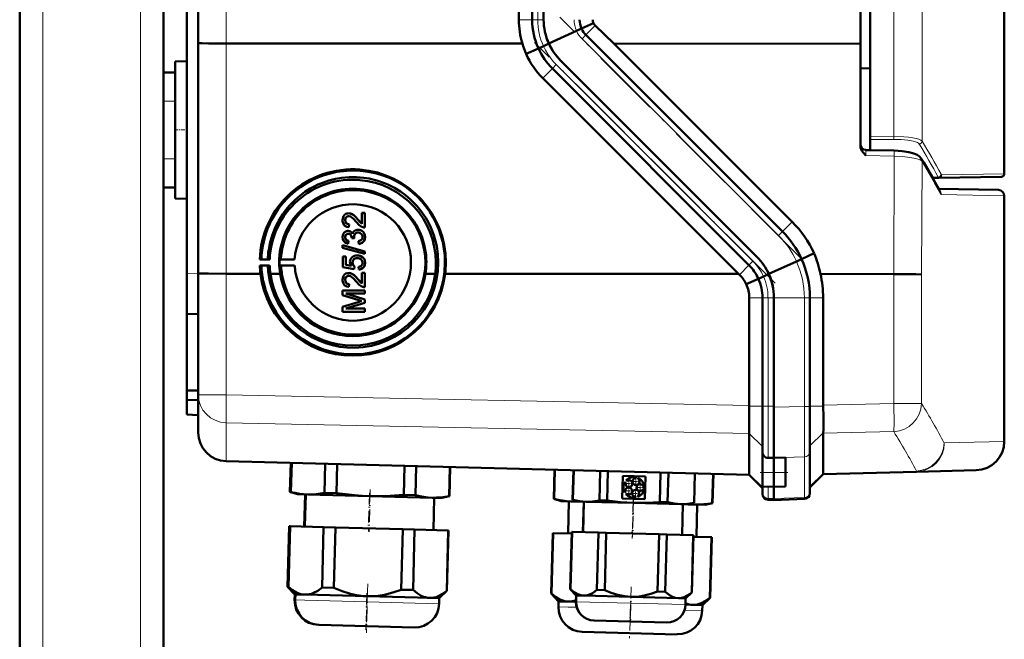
# Model space of a CAD drawing. Extents: x -1358 to 1757, y -1497 to 607.
# Tile 73 of 97: x 437 to 608, y 250 to 357. Entities that reach past the tile are written whole.
import ezdxf

# ---------------------------------------------------------------- set-up
doc = ezdxf.new("R2010")
doc.units = 0
doc.linetypes.add('DASHDOT', pattern=[18.5, 12, -3, 0.5, -3])

msp = doc.modelspace()

# ---------------------------------------------------------------- linework, layer by layer
at = {"color": 7, "linetype": 'DASHDOT', "lineweight": 18}
for p, q in [((440.79, -381.93), (440.79, 578.07)), ((457.79, -381.93), (457.79, 578.07)), ((572.39, 315.89), (530.6, 357.68)), ((567.98, 311.47), (526.19, 353.26))]:
    msp.add_line(p, q, dxfattribs=at)
at = {"color": 7, "lineweight": 50}
for p, q in [((436.79, -120.63), (436.79, 498.07)), ((584.5, 469.28), (584.5, 336.87)), ((461.79, 348.07), (461.79, 458.07)), ((467.79, 353.15), (467.79, 452.99)), ((582.79, 353.05), (582.79, 453.09)), ((523.49, 357.21), (523.49, 448.93)), ((525.79, 448.93), (525.79, 357.21)), ((527.79, 448.93), (527.79, 357.21)), ((465.79, 313.14), (465.79, 402.14)), ((607.79, 401.58), (607.79, 330.45)), ((536.46, 356.61), (534.37, 355.66)), ((540, 353.07), (536.76, 356.19)), ((533.48, 355.26), (528.67, 353.07)), ((534.37, 355.66), (533.49, 355.26)), ((569.28, 320.42), (535.14, 354.56)), ((467.79, 313.17), (467.79, 353.15)), ((524.1, 353.07), (472.66, 353.09)), ((526.88, 352.24), (527.76, 352.64)), ((527.76, 352.64), (528.7, 353.07)), ((582.79, 353.05), (540, 353.07)), ((570.96, 322.11), (540, 353.07)), ((582.79, 353.05), (582.79, 335.34)), ((524.73, 351.27), (526.87, 352.24)), ((463.79, 349.97), (465.79, 350.02)), ((463.79, 349.97), (465.79, 350.02)), ((463.79, 326.17), (463.79, 349.97)), ((564.86, 316), (530.72, 350.14)), ((564.86, 316), (530.72, 350.14)), ((461.79, 348.07), (463.79, 348.07)), ((461.79, 343.07), (461.79, 348.07)), ((463.79, 343.07), (463.79, 348.07)), ((563.45, 314.58), (529.31, 348.73)), ((584.5, 348.75), (582.79, 348.77)), ((561.64, 313.07), (527.65, 347.07)), ((461.79, 343.07), (461.79, 333.07)), ((463.79, 343.07), (463.79, 333.07)), ((584.5, 336.39), (584.5, 336.87)), ((584.5, 334.58), (584.5, 336.39)), ((583.76, 334.59), (584.5, 334.58)), ((583.76, 334.59), (588.68, 334.48)), ((461.79, 328.07), (461.79, 333.07)), ((463.79, 328.07), (463.79, 333.07)), ((596.44, 329.76), (595.33, 329.74)), ((607.3, 329.95), (596.44, 329.76)), ((461.79, -120.63), (461.79, 328.07)), ((461.79, 328.07), (463.79, 328.07)), ((596.38, 327.83), (606.8, 327.65)), ((607.79, 283.99), (607.79, 326.65)), ((463.79, 326.17), (465.79, 326.12)), ((493.58, 323.55), (493.59, 323.55)), ((493.93, 323.61), (493.94, 323.61)), ((496.23, 323.66), (496.73, 323.66)), ((496.23, 323.65), (496.23, 323.66)), ((496.23, 321.77), (496.23, 323.65)), ((496.23, 323.65), (496.72, 323.65)), ((496.72, 323.65), (496.73, 323.66)), ((496.72, 323.65), (496.72, 321.14)), ((496.73, 323.66), (496.73, 321.14)), ((493.31, 322.41), (493.32, 322.41)), ((494.01, 321.68), (493.96, 321.19)), ((494, 321.68), (493.96, 321.19)), ((494, 321.68), (494.01, 321.68)), ((495.51, 322.54), (495.52, 322.54)), ((495.52, 322.54), (496.23, 321.78)), ((493.56, 320.5), (493.57, 320.5)), ((493.85, 320.54), (493.86, 320.55)), ((493.96, 321.19), (493.96, 321.19)), ((495.2, 320.69), (495.21, 320.69)), ((495.56, 320.74), (495.57, 320.74)), ((496.72, 321.14), (496.73, 321.14)), ((493.31, 319.46), (493.32, 319.47)), ((493.91, 318.82), (493.86, 318.32)), ((493.91, 318.82), (493.86, 318.32)), ((493.86, 318.32), (493.86, 318.32)), ((493.91, 318.82), (493.91, 318.82)), ((494.45, 319.26), (494.45, 319.33)), ((494.89, 319.21), (494.45, 319.26)), ((494.84, 319.53), (494.85, 319.53)), ((494.89, 319.21), (494.9, 319.21)), ((495.68, 318.27), (495.63, 318.77)), ((495.63, 318.77), (495.64, 318.77)), ((495.99, 318.33), (495.99, 318.34)), ((496.77, 319.47), (496.78, 319.47)), ((492.87, 318.04), (496.72, 316.95)), ((492.87, 317.63), (492.87, 318.04)), ((492.87, 318.04), (492.88, 318.04)), ((496.72, 316.54), (492.87, 317.63)), ((492.88, 318.04), (496.73, 316.95)), ((496.72, 316.95), (496.72, 316.54)), ((496.72, 316.95), (496.73, 316.95)), ((496.72, 316.54), (496.73, 316.55)), ((496.73, 316.95), (496.73, 316.55)), ((574.75, 316.65), (572.57, 315.66)), ((478.49, 315.57), (478.76, 315.63)), ((480.21, 315.57), (478.49, 315.57)), ((478.76, 315.63), (479.88, 315.6)), ((479.88, 315.6), (480.21, 315.57)), ((481.93, 315.56), (482.17, 315.62)), ((484.54, 315.56), (481.93, 315.56)), ((482.17, 315.62), (484.54, 315.56)), ((492.92, 316.1), (493.41, 316.1)), ((492.92, 314.27), (492.92, 316.1)), ((492.92, 316.1), (492.93, 316.1)), ((492.93, 316.1), (493.42, 316.1)), ((493.41, 316.1), (493.41, 314.68)), ((493.41, 316.1), (493.42, 316.1)), ((493.41, 314.68), (494.41, 314.48)), ((493.41, 314.68), (493.42, 314.68)), ((493.42, 316.1), (493.42, 314.68)), ((493.42, 314.68), (494.41, 314.48)), ((494.6, 315.03), (494.61, 315.03)), ((494.93, 316.23), (494.94, 316.23)), ((495.4, 316.3), (495.41, 316.3)), ((496.3, 316), (496.31, 316)), ((496.77, 315.02), (496.78, 315.03)), ((571.69, 315.26), (566.88, 313.07)), ((572.57, 315.66), (571.69, 315.26)), ((465.79, 306.14), (465.79, 313.14)), ((467.79, 292.11), (467.79, 313.17)), ((472.66, 313.1), (478.61, 313.1)), ((478.76, 314.53), (478.49, 314.55)), ((478.49, 314.55), (480.2, 314.55)), ((479.88, 314.54), (478.76, 314.53)), ((480.2, 314.55), (479.88, 314.54)), ((482.02, 313.1), (480.32, 313.1)), ((482.18, 314.54), (481.93, 314.56)), ((481.93, 314.56), (484.54, 314.56)), ((484.54, 314.56), (482.18, 314.54)), ((494.89, 313.88), (492.92, 314.27)), ((493.58, 313.18), (493.59, 313.18)), ((493.93, 313.23), (493.94, 313.24)), ((494.94, 314.37), (494.89, 313.88)), ((494.89, 313.88), (494.9, 313.88)), ((494.95, 314.37), (494.9, 313.88)), ((494.94, 314.37), (494.95, 314.37)), ((495.68, 313.83), (495.63, 314.32)), ((495.63, 314.32), (495.64, 314.32)), ((496, 313.89), (496.01, 313.9)), ((496.23, 313.29), (496.73, 313.29)), ((496.23, 313.28), (496.23, 313.29)), ((496.23, 311.4), (496.23, 313.28)), ((496.23, 313.28), (496.72, 313.28)), ((496.72, 313.28), (496.73, 313.29)), ((496.72, 313.28), (496.72, 310.76)), ((496.73, 313.29), (496.73, 310.77)), ((508.95, 313.09), (507.26, 313.09)), ((510.67, 313.08), (525.08, 313.08)), ((525.08, 313.08), (561.64, 313.07)), ((561.79, 312.93), (561.64, 313.07)), ((565.96, 312.64), (566.9, 313.07)), ((575.86, 313.07), (588.6, 313.06)), ((493.31, 312.04), (493.32, 312.04)), ((494.01, 311.31), (493.96, 310.82)), ((494, 311.31), (493.96, 310.81)), ((494, 311.31), (494.01, 311.31)), ((495.51, 312.17), (495.52, 312.17)), ((495.52, 312.17), (496.23, 311.41)), ((562.98, 311.29), (565.08, 312.24)), ((565.08, 312.24), (565.96, 312.64)), ((492.87, 310.22), (496.72, 310.22)), ((492.87, 309.41), (492.87, 310.22)), ((492.87, 310.22), (492.88, 310.22)), ((492.88, 310.22), (496.73, 310.22)), ((493.46, 309.68), (496.72, 308.65)), ((496.72, 309.68), (493.46, 309.68)), ((493.47, 309.68), (496.73, 308.65)), ((493.96, 310.81), (493.96, 310.82)), ((496.72, 310.76), (496.73, 310.77)), ((496.72, 310.22), (496.72, 309.68)), ((496.72, 310.22), (496.73, 310.22)), ((496.72, 309.68), (496.73, 309.68)), ((496.73, 310.22), (496.73, 309.68)), ((495.53, 308.56), (492.87, 309.41)), ((492.87, 307.34), (495.57, 308.2)), ((492.88, 307.34), (495.58, 308.2)), ((496.72, 308.08), (493.46, 307.06)), ((496.72, 308.65), (496.72, 308.08)), ((496.72, 308.65), (496.73, 308.65)), ((496.72, 308.08), (496.73, 308.08)), ((496.73, 308.65), (496.73, 308.08)), ((563.49, 290.22), (563.49, 308.93)), ((565.79, 290.13), (565.79, 308.93)), ((567.79, 289.93), (567.79, 308.93)), ((567.79, 290.13), (567.79, 308.93)), ((574.04, 290.07), (574.04, 308.93)), ((576.33, 290.31), (576.33, 308.93)), ((467.79, 306.07), (465.79, 306.14)), ((465.79, 306.14), (465.79, 292.84)), ((492.87, 306.52), (492.87, 307.34)), ((492.87, 307.34), (492.88, 307.34)), ((496.72, 306.52), (492.87, 306.52)), ((493.46, 307.06), (496.72, 307.06)), ((493.47, 307.06), (496.73, 307.06)), ((496.72, 307.06), (496.72, 306.52)), ((496.72, 307.06), (496.73, 307.06)), ((496.72, 306.52), (496.73, 306.52)), ((496.73, 307.06), (496.73, 306.52)), ((465.79, 292.84), (467.79, 292.86)), ((465.79, 292.84), (465.79, 291.24)), ((465.79, 288.64), (465.79, 291.24)), ((465.79, 291.24), (467.79, 291.14)), ((467.79, 285.56), (467.79, 292.11)), ((563.49, 290.22), (563.49, 290.13)), ((565.79, 287.52), (565.79, 290.13)), ((567.79, 281.12), (567.79, 290.13)), ((567.79, 281.16), (567.79, 289.93)), ((574.04, 282.28), (574.04, 290.07)), ((576.33, 290.31), (576.33, 290.13)), ((465.79, 288.64), (467.79, 288.57)), ((565.79, 285.08), (565.79, 287.52)), ((563.49, 285.37), (563.49, 285.35)), ((563.49, 285.35), (563.49, 278.31)), ((565.79, 283.21), (565.79, 285.08)), ((576.33, 278.42), (576.33, 285.43)), ((565.79, 282.16), (565.79, 283.21)), ((565.79, 278.62), (565.79, 282.16)), ((574.04, 275.21), (574.04, 282.28)), ((563.49, 278.18), (472.66, 280.56)), ((566.76, 281.14), (567.79, 281.12)), ((567.79, 281.12), (569.79, 281.18)), ((567.79, 281.12), (567.79, 281.16)), ((567.79, 281.12), (567.79, 278.62)), ((567.79, 278.62), (567.79, 281.12)), ((569.79, 278.62), (569.79, 281.18)), ((483.73, 275.22), (483.86, 280.27)), ((483.73, 275.22), (483.86, 280.27)), ((483.73, 275.22), (483.86, 280.27)), ((483.78, 275.22), (483.91, 280.27)), ((483.79, 275.22), (483.92, 280.27)), ((483.84, 275.22), (483.97, 280.27)), ((483.84, 275.21), (483.98, 280.26)), ((483.89, 275.21), (484.03, 280.26)), ((489.74, 275.06), (489.87, 280.11)), ((491.79, 275.01), (491.93, 280.06)), ((503.48, 274.7), (503.62, 279.75)), ((505.54, 274.65), (505.67, 279.7)), ((511.38, 274.49), (511.52, 279.54)), ((511.43, 274.49), (511.57, 279.54)), ((529.54, 274.02), (529.67, 279.07)), ((529.59, 274.02), (529.72, 279.07)), ((532.82, 273.87), (532.95, 278.98)), ((532.84, 273.86), (532.98, 278.98)), ((532.87, 273.86), (533.01, 278.98)), ((537.46, 273.74), (537.59, 278.86)), ((538.8, 273.71), (538.94, 278.83)), ((602.92, 278.99), (592.53, 278.72)), ((541.42, 274.08), (541.53, 278.04)), ((541.53, 278.04), (545.49, 277.93)), ((542.14, 277.24), (542.25, 277.16)), ((543.84, 277.62), (543.88, 277.75)), ((544.22, 277.63), (544.18, 277.5)), ((545.49, 277.93), (545.38, 273.98)), ((547.98, 273.47), (548.11, 278.59)), ((549.32, 273.43), (549.46, 278.55)), ((553.91, 273.31), (554.04, 278.43)), ((553.94, 273.31), (554.07, 278.43)), ((557.08, 273.3), (557.21, 278.35)), ((557.13, 273.3), (557.26, 278.35)), ((563.49, 278.18), (565.79, 275.88)), ((565.79, 278.62), (565.79, 276.18)), ((567.79, 276.12), (567.79, 278.62)), ((567.79, 276.12), (567.79, 278.62)), ((569.79, 278.62), (569.79, 276.15)), ((576.33, 278.29), (574.04, 276)), ((576.33, 278.29), (592.53, 278.72)), ((576.33, 278.42), (576.33, 278.42)), ((542.03, 276.87), (541.92, 276.95)), ((545.24, 275.78), (545.1, 275.78)), ((545.11, 276.14), (545.25, 276.14)), ((565.79, 275.07), (565.79, 276.18)), ((565.79, 276.18), (567.79, 276.12)), ((569.79, 276.15), (567.79, 276.12)), ((567.79, 274.06), (567.79, 276.12)), ((567.79, 274.06), (567.79, 276.12)), ((485.02, 274.84), (483.73, 275.22)), ((483.73, 275.22), (483.78, 275.22)), ((485.02, 274.84), (483.73, 275.22)), ((483.82, 275.21), (483.78, 275.22)), ((483.79, 275.22), (483.84, 275.22)), ((485.08, 274.83), (483.79, 275.22)), ((483.88, 275.2), (483.84, 275.22)), ((483.84, 275.21), (483.89, 275.21)), ((485.13, 274.83), (483.84, 275.21)), ((485.08, 274.83), (485.02, 274.84)), ((485.13, 274.83), (485.08, 274.83)), ((486.81, 274.79), (485.13, 274.83)), ((486.37, 274.8), (486.22, 269.2)), ((486.37, 274.8), (486.22, 269.2)), ((486.37, 274.8), (486.22, 269.2)), ((486.43, 274.8), (486.28, 269.2)), ((486.48, 274.8), (486.34, 269.2)), ((497.63, 274.51), (486.81, 274.79)), ((489.74, 275.06), (491.79, 275.01)), ((508.45, 274.22), (497.63, 274.51)), ((503.48, 274.7), (505.54, 274.65)), ((510.13, 274.18), (508.45, 274.22)), ((508.78, 274.21), (508.63, 268.62)), ((510.13, 274.18), (511.43, 274.49)), ((511.38, 274.49), (511.43, 274.49)), ((529.54, 274.02), (529.59, 274.02)), ((530.83, 273.64), (529.54, 274.02)), ((532.5, 273.59), (530.83, 273.64)), ((532.18, 273.6), (532.03, 268)), ((532.82, 273.87), (532.84, 273.86)), ((533.86, 273.56), (532.82, 273.87)), ((532.84, 273.86), (532.87, 273.86)), ((533.89, 273.56), (532.84, 273.86)), ((537.46, 273.74), (538.8, 273.71)), ((545.38, 273.98), (541.42, 274.08)), ((541.88, 275.14), (541.99, 275.22)), ((542.19, 274.92), (542.08, 274.84)), ((543.79, 274.24), (543.75, 274.37)), ((544.1, 274.47), (544.14, 274.34)), ((565.79, 274.86), (565.79, 275.07)), ((566.76, 273.86), (567.79, 273.82)), ((567.79, 273.82), (567.79, 274.06)), ((567.79, 273.82), (567.79, 274.06)), ((573.07, 274.01), (567.79, 273.82)), ((574.04, 275), (574.04, 275.21)), ((533.89, 273.56), (532.5, 273.59)), ((533.89, 273.56), (533.86, 273.56)), ((535.16, 273.52), (533.89, 273.56)), ((534.76, 273.53), (534.62, 268.24)), ((534.79, 273.53), (534.65, 268.23)), ((543.38, 273.31), (535.16, 273.52)), ((551.61, 273.09), (543.38, 273.31)), ((547.98, 273.47), (549.32, 273.43)), ((552.88, 273.06), (551.61, 273.09)), ((551.98, 273.08), (551.84, 267.78)), ((552.88, 273.06), (553.94, 273.31)), ((554.15, 273.03), (552.88, 273.06)), ((553.91, 273.31), (553.94, 273.31)), ((555.82, 272.98), (554.15, 273.03)), ((554.47, 273.02), (554.32, 267.42)), ((555.82, 272.98), (557.13, 273.3)), ((557.08, 273.3), (557.13, 273.3)), ((483.3, 258.77), (483.57, 269.27)), ((483.3, 258.77), (483.57, 269.27)), ((483.3, 258.77), (483.57, 269.27)), ((483.62, 269.27), (483.35, 258.77)), ((483.36, 258.77), (483.63, 269.27)), ((483.68, 269.27), (483.41, 258.76)), ((483.41, 258.76), (483.69, 269.27)), ((483.74, 269.27), (483.46, 258.76)), ((483.62, 269.27), (483.57, 269.27)), ((483.62, 269.27), (483.63, 269.27)), ((483.68, 269.27), (483.63, 269.27)), ((483.74, 269.27), (483.69, 269.27)), ((483.74, 269.27), (489.58, 269.11)), ((489.58, 269.11), (489.31, 258.61)), ((491.64, 269.06), (489.58, 269.11)), ((491.64, 269.06), (491.36, 258.56)), ((491.64, 269.06), (503.33, 268.75)), ((503.33, 268.75), (503.05, 258.25)), ((505.38, 268.7), (503.33, 268.75)), ((505.38, 268.7), (505.11, 258.2)), ((505.38, 268.7), (511.23, 268.55)), ((511.23, 268.55), (510.95, 258.04)), ((511, 258.04), (511.28, 268.55)), ((511.28, 268.55), (511.23, 268.55)), ((529.11, 257.57), (529.38, 268.07)), ((529.43, 268.07), (529.16, 257.57)), ((529.43, 268.07), (529.38, 268.07)), ((529.43, 268.07), (532.66, 267.99)), ((532.41, 258.33), (532.67, 268.29)), ((532.44, 258.33), (532.7, 268.29)), ((532.73, 268.28), (532.47, 258.33)), ((532.7, 268.29), (532.67, 268.29)), ((532.73, 268.28), (532.7, 268.29)), ((532.73, 268.28), (537.31, 268.16)), ((537.31, 268.16), (537.05, 258.21)), ((538.66, 268.13), (537.31, 268.16)), ((538.66, 268.13), (538.4, 258.17)), ((538.66, 268.13), (547.83, 267.89)), ((547.83, 267.89), (547.57, 257.93)), ((549.18, 267.85), (547.83, 267.89)), ((549.18, 267.85), (548.92, 257.9)), ((549.18, 267.85), (553.76, 267.73)), ((553.76, 267.73), (553.5, 257.78)), ((553.53, 257.78), (553.79, 267.73)), ((553.79, 267.73), (553.76, 267.73)), ((553.78, 267.43), (556.92, 267.35)), ((556.92, 267.35), (556.65, 256.85)), ((556.7, 256.84), (556.97, 267.35)), ((556.97, 267.35), (556.92, 267.35)), ((484.56, 257.43), (483.3, 258.77)), ((483.3, 258.77), (483.35, 258.77)), ((484.56, 257.43), (483.3, 258.77)), ((484.56, 257.43), (483.3, 258.77)), ((483.39, 258.73), (483.35, 258.77)), ((483.36, 258.77), (483.41, 258.76)), ((484.62, 257.43), (483.36, 258.77)), ((483.45, 258.73), (483.41, 258.76)), ((483.41, 258.76), (483.46, 258.76)), ((484.68, 257.43), (483.41, 258.76)), ((489.31, 258.61), (491.36, 258.56)), ((503.05, 258.25), (505.11, 258.2)), ((532.41, 258.33), (532.44, 258.33)), ((533.43, 257.25), (532.41, 258.33)), ((532.44, 258.33), (532.47, 258.33)), ((533.46, 257.25), (532.44, 258.33)), ((484.56, 257.43), (484.54, 256.48)), ((484.56, 257.43), (484.54, 256.48)), ((484.56, 257.43), (484.54, 256.48)), ((484.62, 257.43), (484.56, 257.43)), ((484.62, 257.43), (484.6, 256.48)), ((484.68, 257.43), (484.62, 257.43)), ((484.68, 257.43), (484.65, 256.48)), ((486.35, 257.39), (484.68, 257.43)), ((497.17, 257.1), (486.35, 257.39)), ((508, 256.82), (497.17, 257.1)), ((509.67, 256.78), (508, 256.82)), ((509.67, 256.78), (509.64, 255.82)), ((509.67, 256.78), (511, 258.04)), ((510.95, 258.04), (511, 258.04)), ((529.11, 257.57), (529.16, 257.57)), ((530.37, 256.23), (529.11, 257.57)), ((533.43, 257.25), (533.4, 256.16)), ((533.46, 257.25), (533.43, 256.16)), ((533.46, 257.25), (533.43, 257.25)), ((534.73, 257.22), (533.46, 257.25)), ((542.96, 257), (534.73, 257.22)), ((537.05, 258.21), (538.4, 258.17)), ((551.18, 256.79), (542.96, 257)), ((547.57, 257.93), (548.92, 257.9)), ((552.45, 256.75), (551.18, 256.79)), ((552.45, 256.75), (552.43, 255.66)), ((552.45, 256.75), (553.53, 257.78)), ((553.5, 257.78), (553.53, 257.78)), ((555.36, 255.58), (556.7, 256.84)), ((556.65, 256.85), (556.7, 256.84)), ((530.37, 256.23), (530.35, 255.28)), ((532.05, 256.19), (530.37, 256.23)), ((533.4, 256.15), (532.05, 256.19)), ((553.69, 255.62), (552.43, 255.66)), ((555.36, 255.58), (553.69, 255.62)), ((555.36, 255.58), (555.34, 254.63)), ((488.72, 252.13), (488.67, 252.13)), ((488.78, 252.13), (488.72, 252.13)), ((505.3, 251.7), (488.78, 252.13)), ((536.55, 252.88), (536.52, 252.88)), ((542.84, 252.71), (536.55, 252.88)), ((549.14, 252.55), (542.84, 252.71)), ((550.99, 250.5), (534.48, 250.93))]:
    msp.add_line(p, q, dxfattribs=at)
at = {"color": 7, "lineweight": 18}
for p, q in [((440.79, -120.63), (440.79, 498.07)), ((457.79, -120.63), (457.79, 498.07)), ((588.63, 336.93), (588.63, 469.23)), ((593.5, 470.04), (593.5, 336.12)), ((472.66, 353.09), (472.66, 453.05)), ((526.76, 448.93), (526.76, 357.21)), ((523.49, 357.21), (525.79, 357.21)), ((526.76, 357.21), (525.79, 357.21)), ((526.76, 357.21), (527.79, 357.21)), ((536.76, 356.19), (535.14, 354.56)), ((534.37, 355.66), (534.37, 355.66)), ((534.45, 353.88), (535.14, 354.56)), ((472.66, 313.1), (472.66, 353.09)), ((568.6, 319.74), (534.45, 353.88)), ((526.87, 352.24), (526.88, 352.24)), ((529.99, 349.41), (529.31, 348.73)), ((564.13, 315.27), (529.99, 349.41)), ((527.65, 347.07), (529.31, 348.73)), ((461.79, 343.07), (463.79, 343.07)), ((584.5, 336.87), (588.63, 336.93)), ((588.63, 336.44), (584.5, 336.39)), ((588.68, 333.5), (583.76, 333.62)), ((588.6, 313.06), (588.68, 333.5)), ((461.79, 333.07), (463.79, 333.07)), ((593.5, 332.62), (593.43, 313)), ((596.93, 330.26), (607.79, 330.45)), ((596.32, 329.89), (595.26, 329.87)), ((596.58, 327.47), (596.56, 327.49)), ((607.79, 326.65), (596.85, 326.84)), ((570.96, 322.11), (569.28, 320.42)), ((568.6, 319.74), (569.28, 320.42)), ((564.13, 315.27), (563.45, 314.58)), ((572.57, 315.66), (572.57, 315.66)), ((465.79, 313.14), (467.79, 313.07)), ((472.66, 292.11), (472.66, 313.1)), ((561.79, 312.93), (563.45, 314.58)), ((588.61, 290.56), (588.61, 313.06)), ((593.43, 313), (593.43, 290.56)), ((565.08, 312.24), (565.08, 312.24)), ((563.49, 308.93), (565.79, 308.93)), ((565.79, 308.93), (566.76, 308.93)), ((566.76, 308.93), (567.79, 308.93)), ((566.76, 308.93), (566.76, 290.13)), ((573.07, 308.93), (567.79, 308.93)), ((573.07, 308.93), (574.04, 308.93)), ((573.07, 290.07), (573.07, 308.93)), ((576.33, 308.93), (574.04, 308.93)), ((472.66, 292.11), (467.79, 292.11)), ((472.66, 292.11), (563.49, 290.22)), ((563.49, 290.13), (565.79, 290.13)), ((566.76, 290.13), (565.79, 290.13)), ((566.76, 290.13), (567.79, 290.13)), ((566.76, 281.15), (566.76, 290.13)), ((567.79, 289.93), (573.07, 290.07)), ((574.04, 290.07), (573.07, 290.07)), ((576.33, 290.13), (574.04, 290.13)), ((588.61, 290.56), (576.33, 290.31)), ((588.61, 290.56), (593.43, 290.56)), ((563.49, 285.35), (472.66, 287.24)), ((472.66, 287.24), (472.66, 280.69)), ((576.33, 285.43), (588.61, 285.69)), ((563.49, 285.37), (565.79, 283.12)), ((576.33, 285.48), (574.04, 283.24)), ((597.36, 283.72), (607.79, 283.99)), ((472.66, 280.69), (563.49, 278.31)), ((472.66, 280.69), (472.66, 280.56)), ((566.76, 281.15), (567.79, 281.12)), ((566.76, 281.14), (566.76, 281.15)), ((573.07, 281.31), (567.79, 281.16)), ((573.07, 274.24), (573.07, 281.31)), ((592.53, 278.85), (576.33, 278.42)), ((592.53, 278.72), (592.53, 278.85)), ((563.49, 278.31), (565.79, 276.07)), ((565.79, 278.62), (567.79, 278.62)), ((569.79, 278.62), (567.79, 278.62)), ((576.33, 278.42), (574.04, 276.19)), ((566.76, 274.09), (566.76, 276.15)), ((566.76, 274.09), (567.79, 274.06)), ((566.76, 273.86), (566.76, 274.09)), ((573.07, 274.24), (567.79, 274.06)), ((573.07, 274.01), (573.07, 274.24)), ((484.6, 256.48), (484.54, 256.48)), ((484.65, 256.48), (484.6, 256.48)), ((486.33, 256.44), (484.65, 256.48)), ((497.15, 256.15), (486.33, 256.44)), ((509.64, 255.82), (497.15, 256.15)), ((532.02, 255.24), (530.35, 255.28)), ((533.53, 255.2), (532.02, 255.24)), ((533.43, 256.16), (533.4, 256.16)), ((542.93, 255.91), (533.43, 256.16)), ((552.43, 255.66), (542.93, 255.91)), ((555.34, 254.63), (552.25, 254.71))]:
    msp.add_line(p, q, dxfattribs=at)
at = {"color": 7, "linetype": 'DASHDOT', "lineweight": 18, "ltscale": 0.060001}
for p, q in [((461.59, 343.07), (463.99, 343.07)), ((461.59, 333.07), (463.99, 333.07))]:
    msp.add_line(p, q, dxfattribs=at)
at = {"color": 7, "linetype": 'DASHDOT', "lineweight": 18, "ltscale": 0.059999}
msp.add_line((463.59, 338.07), (465.99, 338.07), dxfattribs=at)
at = {"color": 7, "linetype": 'DASHDOT', "lineweight": 18, "ltscale": 0.039}
for p, q in [((542.6, 277.44), (542.6, 275.88)), ((544.6, 277.02), (543.04, 277.02)), ((543.82, 277.8), (543.82, 276.24)), ((543.34, 275.39), (541.78, 275.39)), ((543.38, 276.66), (541.82, 276.66)), ((542.56, 276.17), (542.56, 274.61)), ((545.31, 275.98), (543.75, 275.98)), ((544.53, 276.76), (544.53, 275.2)), ((544.54, 274.97), (542.98, 274.97))]:
    msp.add_line(p, q, dxfattribs=at)
at = {"color": 7, "linetype": 'DASHDOT', "lineweight": 18, "ltscale": 0.119881}
msp.add_line((565.39, 278.62), (570.19, 278.62), dxfattribs=at)
at = {"color": 7, "linetype": 'DASHDOT', "lineweight": 18, "ltscale": 0.183048}
msp.add_line((497.66, 275.62), (497.47, 268.3), dxfattribs=at)
at = {"color": 7, "linetype": 'DASHDOT', "lineweight": 18, "ltscale": 0.039001}
msp.add_line((543.76, 275.75), (543.76, 274.19), dxfattribs=at)
at = {"color": 7, "linetype": 'DASHDOT', "lineweight": 18, "ltscale": 0.168016}
for p, q in [((497.53, 275.07), (497.35, 268.35)), ((497.59, 275.07), (497.41, 268.35)), ((543.34, 273.87), (543.16, 267.15))]:
    msp.add_line(p, q, dxfattribs=at)
at = {"color": 7, "linetype": 'DASHDOT', "lineweight": 18, "ltscale": 0.159016}
msp.add_line((543.37, 273.84), (543.2, 267.48), dxfattribs=at)
at = {"color": 7, "linetype": 'DASHDOT', "lineweight": 18, "ltscale": 0.171052}
msp.add_line((543.41, 274.28), (543.23, 267.44), dxfattribs=at)
at = {"color": 7, "linetype": 'DASHDOT', "lineweight": 18, "ltscale": 0.212292}
msp.add_line((497.23, 259.26), (497.01, 250.77), dxfattribs=at)
at = {"color": 7, "linetype": 'DASHDOT', "lineweight": 18, "ltscale": 0.168715}
msp.add_line((543, 258.73), (542.83, 251.99), dxfattribs=at)
at = {"color": 7, "linetype": 'DASHDOT', "lineweight": 18, "ltscale": 0.159003}
msp.add_line((497.07, 257.64), (496.91, 251.28), dxfattribs=at)
at = {"color": 7, "linetype": 'DASHDOT', "lineweight": 18, "ltscale": 0.133699}
msp.add_line((497.11, 256.71), (496.97, 251.36), dxfattribs=at)
at = {"color": 7, "linetype": 'DASHDOT', "lineweight": 18, "ltscale": 0.143425}
msp.add_line((542.86, 255.54), (542.71, 249.81), dxfattribs=at)
at = {"color": 7, "linetype": 'DASHDOT', "lineweight": 18, "ltscale": 0.100908}
msp.add_line((542.91, 256.33), (542.81, 252.3), dxfattribs=at)
at = {"color": 7, "lineweight": 50}
for points in [[(467.79, 353.15), (467.79, 353.15), (467.79, 353.15), (467.8, 353.15), (467.86, 353.14), (468.42, 353.12), (469.59, 353.1), (472.66, 353.09)], [(530.72, 350.14), (530.24, 350.66), (529.8, 351.2), (529.39, 351.79), (529.03, 352.42), (528.7, 353.07)], [(583.76, 333.62), (583.28, 334.14), (583.07, 334.43), (582.92, 334.71), (582.82, 335.02), (582.79, 335.34)], [(593.36, 333.13), (593.07, 333.49), (592.65, 333.77), (592.09, 334), (591.23, 334.22), (590.03, 334.39), (588.68, 334.48)], [(509.49, 315.07), (509.42, 316.48), (509.22, 317.87), (509.01, 318.78), (508.7, 319.83), (508.19, 321.13), (507.77, 321.98), (507.31, 322.8), (506.48, 324.01), (505.75, 324.91), (505.21, 325.48), (504.65, 326.02), (503.78, 326.75), (502.91, 327.38), (501.89, 328.01), (500.75, 328.58), (500.16, 328.83), (498.84, 329.29), (497.47, 329.62), (496.54, 329.77), (495.29, 329.87), (494.04, 329.87), (492.7, 329.75), (491.62, 329.57), (490.49, 329.28), (489.53, 328.96), (488.59, 328.58), (487.93, 328.26), (487.23, 327.88), (486.32, 327.3), (485.45, 326.66), (484.64, 325.96), (483.64, 324.94), (483.03, 324.22), (482.47, 323.46), (481.78, 322.36), (481.68, 322.16), (481.09, 320.97), (480.62, 319.72), (480.24, 318.38), (480.04, 317.29), (479.97, 316.82), (479.88, 315.6)], [(492.87, 322.42), (492.89, 322.71), (492.95, 322.92), (493.04, 323.11), (493.22, 323.33), (493.46, 323.5), (493.58, 323.55)], [(493.93, 323.61), (494.13, 323.59), (494.5, 323.46), (494.83, 323.25), (495.12, 322.98), (495.51, 322.54)], [(493.94, 323.61), (494.23, 323.57), (494.57, 323.44), (494.83, 323.26), (495.24, 322.86), (495.52, 322.54)], [(493.96, 321.19), (493.6, 321.26), (493.27, 321.44), (493.14, 321.57), (492.96, 321.89), (492.88, 322.25), (492.87, 322.42)], [(493.74, 323.08), (493.59, 323.01), (493.42, 322.82), (493.33, 322.58), (493.31, 322.41)], [(493.31, 322.41), (493.37, 322.08), (493.49, 321.88), (493.68, 321.75), (493.9, 321.69), (494, 321.68)], [(493.75, 323.08), (493.59, 323), (493.46, 322.87), (493.37, 322.72), (493.32, 322.41)], [(493.32, 322.41), (493.35, 322.19), (493.41, 322.02), (493.58, 321.82), (493.82, 321.7), (494.01, 321.68)], [(495.28, 322.08), (494.69, 322.72), (494.56, 322.84), (494.27, 323.03), (493.94, 323.11)], [(496.38, 321.19), (496.12, 321.3), (495.76, 321.55), (495.28, 322.08)], [(495.51, 322.54), (495.92, 322.05), (496.23, 321.77)], [(492.87, 319.45), (492.9, 319.72), (493.05, 320.09), (493.17, 320.25), (493.32, 320.38), (493.56, 320.5)], [(493.68, 320.02), (493.5, 319.91), (493.37, 319.74), (493.32, 319.53), (493.31, 319.46)], [(493.68, 320.02), (493.48, 319.89), (493.35, 319.68), (493.32, 319.47)], [(493.85, 320.54), (494.04, 320.52), (494.23, 320.45), (494.39, 320.34), (494.57, 320.1), (494.61, 320.02)], [(493.86, 320.55), (494.05, 320.52), (494.23, 320.45), (494.4, 320.34), (494.52, 320.19), (494.61, 320.03)], [(494.45, 319.33), (494.43, 319.54), (494.31, 319.83), (494.16, 319.97), (494.07, 320.02), (493.86, 320.05)], [(494.61, 320.02), (494.67, 320.2), (494.82, 320.43), (494.95, 320.56), (495.2, 320.69)], [(495.31, 320.21), (495.15, 320.13), (495.02, 320.02), (494.92, 319.87), (494.85, 319.61), (494.84, 319.53)], [(495.31, 320.21), (495.17, 320.14), (494.97, 319.94), (494.86, 319.67), (494.85, 319.53)], [(495.56, 320.74), (495.76, 320.73), (496.13, 320.6), (496.44, 320.36), (496.66, 320.04), (496.76, 319.66), (496.77, 319.47)], [(496.33, 319.49), (496.32, 319.61), (496.25, 319.84), (496.11, 320.04), (495.91, 320.17), (495.67, 320.24), (495.56, 320.25)], [(495.57, 320.74), (495.96, 320.68), (496.19, 320.58), (496.39, 320.42), (496.56, 320.22), (496.73, 319.86), (496.78, 319.47)], [(493.86, 318.32), (493.54, 318.41), (493.26, 318.58), (493.04, 318.82), (492.91, 319.13), (492.87, 319.45)], [(493.31, 319.46), (493.34, 319.27), (493.48, 319.02), (493.63, 318.9), (493.91, 318.82)], [(493.32, 319.47), (493.34, 319.28), (493.42, 319.11), (493.54, 318.97), (493.7, 318.88), (493.91, 318.82)], [(495.81, 318.81), (496.04, 318.92), (496.2, 319.06), (496.31, 319.31), (496.33, 319.49)], [(496.78, 319.47), (496.74, 319.12), (496.65, 318.89), (496.51, 318.68), (496.24, 318.45), (495.99, 318.34)], [(496.77, 319.47), (496.74, 319.18), (496.64, 318.9), (496.47, 318.65), (496.25, 318.46), (495.99, 318.33)], [(494.15, 315.17), (494.19, 315.45), (494.29, 315.71), (494.46, 315.93), (494.68, 316.11), (494.93, 316.23)], [(494.41, 314.48), (494.25, 314.73), (494.16, 315.02), (494.15, 315.17)], [(495.07, 315.75), (494.83, 315.61), (494.71, 315.47), (494.63, 315.3), (494.6, 315.03)], [(494.6, 315.03), (494.65, 314.72), (494.77, 314.52), (494.94, 314.37)], [(495.08, 315.75), (494.84, 315.62), (494.71, 315.47), (494.64, 315.29), (494.61, 315.03)], [(494.61, 315.03), (494.62, 314.87), (494.73, 314.59), (494.95, 314.37)], [(495.4, 316.3), (495.69, 316.27), (496.06, 316.15), (496.3, 316)], [(495.41, 316.3), (495.6, 316.29), (495.97, 316.2), (496.31, 316)], [(496.33, 315.03), (496.29, 315.29), (496.15, 315.52), (496.05, 315.62), (495.82, 315.74), (495.56, 315.8), (495.43, 315.8)], [(495.85, 314.37), (496.01, 314.44), (496.15, 314.55), (496.25, 314.69), (496.31, 314.85), (496.33, 315.03)], [(496.77, 315.02), (496.74, 314.73), (496.65, 314.45), (496.49, 314.21), (496.26, 314.02), (496, 313.89)], [(496.78, 315.03), (496.74, 314.67), (496.58, 314.33), (496.31, 314.05), (496.01, 313.9)], [(496.3, 316), (496.54, 315.76), (496.66, 315.57), (496.73, 315.36), (496.77, 315.02)], [(496.31, 316), (496.47, 315.85), (496.61, 315.67), (496.71, 315.47), (496.76, 315.25), (496.78, 315.03)], [(467.79, 313.17), (467.79, 313.17), (467.79, 313.17), (467.8, 313.16), (467.86, 313.16), (468.42, 313.14), (469.59, 313.12), (472.66, 313.1)], [(492.87, 312.05), (492.89, 312.34), (492.95, 312.54), (493.04, 312.74), (493.22, 312.96), (493.46, 313.13), (493.58, 313.18)], [(493.93, 313.23), (494.13, 313.22), (494.5, 313.09), (494.83, 312.87), (495.12, 312.6), (495.51, 312.17)], [(493.94, 313.24), (494.23, 313.2), (494.57, 313.06), (494.83, 312.89), (495.24, 312.49), (495.52, 312.17)], [(593.43, 313), (592.43, 313.03), (590.32, 313.06)], [(493.96, 310.81), (493.6, 310.89), (493.27, 311.06), (493.14, 311.19), (492.96, 311.51), (492.88, 311.87), (492.87, 312.05)], [(493.74, 312.71), (493.59, 312.63), (493.42, 312.45), (493.33, 312.21), (493.31, 312.04)], [(493.31, 312.04), (493.37, 311.7), (493.49, 311.51), (493.68, 311.38), (493.9, 311.31), (494, 311.31)], [(493.75, 312.71), (493.59, 312.63), (493.46, 312.5), (493.37, 312.34), (493.32, 312.04)], [(493.32, 312.04), (493.35, 311.82), (493.41, 311.65), (493.58, 311.44), (493.82, 311.33), (494.01, 311.31)], [(495.28, 311.7), (494.69, 312.34), (494.56, 312.47), (494.27, 312.66), (493.94, 312.74)], [(496.38, 310.82), (496.12, 310.93), (495.76, 311.18), (495.28, 311.7)], [(495.51, 312.17), (495.92, 311.68), (496.23, 311.4)], [(563.46, 287.11), (563.48, 285.51), (563.49, 285.37)], [(576.39, 287.2), (576.37, 285.99), (576.33, 285.48)], [(486.81, 274.79), (486.08, 274.83), (485.36, 274.92), (484.63, 275.04), (483.89, 275.21)], [(489.74, 275.06), (488.99, 274.93), (488.26, 274.84), (487.53, 274.79), (486.81, 274.79)], [(497.63, 274.51), (496.27, 274.56), (494.91, 274.66), (493.36, 274.81), (491.79, 275.01)], [(503.48, 274.7), (501.91, 274.58), (500.36, 274.51), (498.99, 274.49), (497.63, 274.51)], [(508.45, 274.22), (507.73, 274.26), (507, 274.35), (506.28, 274.48), (505.54, 274.65)], [(511.38, 274.49), (510.64, 274.36), (509.9, 274.27), (509.18, 274.23), (508.45, 274.22)], [(532.5, 273.59), (531.78, 273.63), (531.05, 273.72), (530.33, 273.85), (529.59, 274.02)], [(535.16, 273.52), (534.02, 273.62), (532.87, 273.86)], [(537.46, 273.74), (536.3, 273.57), (535.16, 273.52)], [(543.38, 273.31), (541.11, 273.44), (538.8, 273.71)], [(547.98, 273.47), (545.66, 273.32), (543.38, 273.31)], [(551.61, 273.09), (550.47, 273.19), (549.32, 273.43)], [(553.91, 273.31), (552.75, 273.13), (551.61, 273.09)], [(557.08, 273.3), (556.33, 273.17), (555.6, 273.08), (554.87, 273.03), (554.15, 273.03)], [(486.35, 257.39), (485.98, 257.42), (485.62, 257.49), (485.25, 257.61), (484.89, 257.77), (484.18, 258.19), (483.46, 258.76)], [(489.31, 258.61), (488.57, 258.08), (487.83, 257.69), (487.46, 257.55), (487.09, 257.45), (486.72, 257.4), (486.35, 257.39)], [(497.17, 257.1), (496.45, 257.14), (495.73, 257.22), (494.99, 257.35), (494.24, 257.52), (492.8, 257.97), (491.36, 258.56)], [(503.05, 258.25), (501.59, 257.74), (500.12, 257.37), (499.37, 257.24), (498.62, 257.15), (497.9, 257.1), (497.17, 257.1)], [(534.73, 257.22), (534.22, 257.29), (533.71, 257.46), (533.21, 257.74), (532.84, 258.01), (532.47, 258.33)], [(508, 256.82), (507.63, 256.85), (507.26, 256.93), (506.9, 257.04), (506.54, 257.2), (505.82, 257.63), (505.11, 258.2)], [(510.95, 258.04), (510.21, 257.51), (509.47, 257.12), (509.11, 256.98), (508.74, 256.89), (508.37, 256.83), (508, 256.82)], [(532.05, 256.19), (531.68, 256.22), (531.31, 256.3), (530.95, 256.41), (530.59, 256.57), (529.87, 257), (529.16, 257.57)], [(537.05, 258.21), (536.67, 257.91), (536.28, 257.66), (535.76, 257.41), (535.25, 257.26), (534.73, 257.22)], [(542.96, 257), (541.8, 257.1), (540.66, 257.34), (539.53, 257.7), (538.4, 258.17)], [(547.57, 257.93), (546.42, 257.52), (545.27, 257.22), (544.12, 257.04), (542.96, 257)], [(551.18, 256.79), (550.67, 256.86), (550.16, 257.03), (549.66, 257.31), (549.29, 257.58), (548.92, 257.9)], [(553.5, 257.78), (553.11, 257.48), (552.73, 257.23), (552.21, 256.98), (551.7, 256.83), (551.18, 256.79)], [(556.65, 256.85), (555.91, 256.32), (555.17, 255.93), (554.8, 255.79), (554.43, 255.69), (554.06, 255.64), (553.69, 255.62)]]:
    msp.add_lwpolyline(points, dxfattribs=at)
at = {"color": 7, "lineweight": 18}
for points in [[(529.99, 349.41), (529.46, 349.98), (528.97, 350.59), (528.52, 351.23), (528.12, 351.92), (527.76, 352.64)], [(588.63, 336.93), (590.32, 336.89), (591.13, 336.82), (591.88, 336.72), (592.47, 336.6), (592.95, 336.45), (593.3, 336.29), (593.5, 336.12)], [(593.01, 335.63), (592.9, 335.75), (592.71, 335.87), (592.39, 336.01), (591.97, 336.14), (591.01, 336.32), (589.86, 336.42), (588.63, 336.44)], [(583.76, 334.59), (583.76, 334.59), (583.76, 334.59), (583.76, 334.58), (583.75, 334.44), (583.76, 333.62)], [(593.5, 332.62), (593.36, 332.74), (593.15, 332.86), (592.44, 333.1), (591.4, 333.29), (590.11, 333.44), (588.68, 333.5)], [(573.07, 290.07), (573.08, 283.53), (573.07, 281.31)], [(588.61, 285.69), (588.62, 285.98), (588.64, 286.92), (588.61, 290.56)]]:
    msp.add_lwpolyline(points, dxfattribs=at)
at = {"color": 7, "lineweight": 50}
for centre, radius, start, end in [((537.79, 357.21), 14.3, 180.0034, 196.8325), ((537.72, 357.21), 11.93, 179.9912, 204.6124), ((537.92, 357.22), 10.13, 180.0163, 204.1522), ((537.66, 357.21), 9.87, 179.9823, 204.7977), ((537.85, 357.21), 3.82, 180.0245, 204.0528), ((537.77, 357.21), 1.45, 179.9327, 204.6586), ((537.8, 357.26), 1.49, 205.8875, 225.8639), ((537.84, 357.27), 3.83, 204.8681, 225.0152), ((537.74, 356.81), 14.14, 195.3191, 203.0612), ((537.91, 357.33), 10.17, 204.788, 225.0057), ((537.8, 357.22), 14.36, 204.4878, 225.001), ((537.73, 357.15), 11.91, 204.3336, 224.9966), ((583.79, 335.59), 1, 179.9993, 268.6437), ((583.79, 335.59), 1, 180.0021, 268.6398), ((490.44, 271.06), 120.2, 27.9904, 31.0953), ((494.63, 315.1), 16.14, 85.5889, 178.3371), ((494.62, 315.07), 16.17, 359.9435, 85.585), ((607.29, 330.45), 0.5, 270.9986, 359.9999), ((494.63, 315.01), 14.43, 85.0659, 177.7672), ((494.62, 314.98), 14.45, 0.312, 85.0622), ((492.89, 272.41), 117.4, 28.1721, 29.2356), ((494.7, 315.09), 15.95, 133.5303, 178.0404), ((494.63, 315.09), 12.77, 89.9766, 180.1277), ((494.7, 315.09), 12.54, 77.7341, 177.5936), ((494.63, 315.07), 12.79, 359.9426, 89.9664), ((494.7, 315.08), 12.55, 359.9975, 77.7221), ((606.79, 326.65), 1, 0, 89.0007), ((493.92, 322.52), 1.08, 89.4465, 108.1247), ((493.93, 322.52), 1.08, 89.4555, 108.1095), ((493.93, 322.47), 0.638, 89.7737, 107.2949), ((557.77, 308.92), 18.66, 24.4867, 44.9923), ((493.84, 319.64), 0.904, 89.606, 108.1191), ((493.85, 319.64), 0.902, 89.5915, 108.1556), ((493.86, 319.5), 0.554, 89.0245, 108.1621), ((495.55, 319.57), 1.17, 89.4236, 107.3191), ((495.56, 319.57), 1.17, 89.4214, 107.3104), ((495.55, 319.45), 0.802, 89.5828, 107.4914), ((496.69, 322.11), 0.973, 251.1916, 271.7093), ((557.85, 308.99), 16.16, 24.3776, 45.0045), ((496.08, 319.57), 1.24, 182.0278, 197.0121), ((496.09, 319.57), 1.24, 181.9994, 197.0329), ((495.31, 320.37), 1.63, 281.5563, 288.1165), ((495.31, 320.38), 1.64, 281.5641, 288.0736), ((495.56, 319.66), 1.4, 275.236, 287.9622), ((558, 309.51), 18.21, 17.1703, 23.0793), ((494.65, 315.09), 12.79, 180.1164, 188.9483), ((495.38, 314.81), 1.49, 89.4016, 107.5991), ((495.39, 314.81), 1.49, 89.4028, 107.595), ((494.68, 315.07), 14.81, 271.0048, 359.9869), ((494.71, 315.08), 12.54, 271.2165, 359.9891), ((494.7, 315.07), 15.95, 270.9575, 359.9973), ((495.41, 314.66), 1.14, 89.1562, 107.3687), ((494.63, 315.07), 12.78, 351.0886, 359.9376), ((494.63, 314.98), 14.45, 352.4735, 0.293), ((494.63, 315.07), 16.16, 352.9484, 359.9382), ((557.91, 309.05), 9.82, 24.1542, 45.0167), ((557.66, 308.8), 10.18, 24.789, 44.978), ((557.84, 308.93), 16.19, 359.9985, 24.563), ((557.59, 309.38), 18.64, 11.4167, 17.1865), ((494.65, 315.1), 16.17, 181.9306, 187.0903), ((494.64, 315.04), 16.15, 186.8994, 353.0436), ((494.65, 315), 14.45, 181.7893, 187.5656), ((494.64, 315.09), 14.45, 187.9036, 352.057), ((494.64, 315.04), 12.77, 188.7607, 351.2), ((493.92, 312.15), 1.08, 89.4465, 108.1247), ((493.93, 312.15), 1.08, 89.4555, 108.1095), ((495.44, 315.62), 1.32, 278.2752, 287.8133), ((495.45, 315.62), 1.32, 278.2728, 287.8265), ((495.57, 315.17), 1.35, 274.6393, 288.5835), ((557.72, 308.86), 8.09, 24.6745, 44.9878), ((557.9, 308.93), 9.88, 359.9974, 24.7752), ((557.67, 308.93), 10.12, 0.0052, 24.1687), ((557.79, 308.93), 18.54, 359.9997, 12.9008), ((587.87, -38.78), 351.84, 89.6008, 89.8798), ((494.71, 315.08), 15.95, 193.0967, 270.9406), ((494.68, 315.07), 14.81, 193.1817, 270.9887), ((494.71, 315.08), 12.55, 193.5685, 271.2004), ((493.93, 312.1), 0.638, 89.7737, 107.2949), ((557.82, 308.8), 5.73, 25.792, 46.1466), ((557.8, 308.93), 5.69, 359.9767, 24.5045), ((557.73, 308.93), 8.06, 0.0015, 24.2781), ((496.69, 311.74), 0.973, 251.1916, 271.7093), ((504.15, 335.31), 28.11, 252.1327, 253.4381), ((505.23, 277.76), 31.93, 106.5511, 107.6126), ((505.4, 277.25), 32.47, 106.5561, 107.5999), ((764.6, 286.44), 201.15, 178.9509, 179.811), ((492.34, 286.88), 84.05, 0.2135, 2.211), ((472.79, 285.56), 5, 180, 268.5), ((602.79, 283.99), 5, 271.5, 360), ((566.84, 282.16), 1.05, 179.9715, 201.1285), ((566.81, 282.15), 1.02, 201.1544, 222.9836), ((566.79, 282.12), 0.981, 222.9242, 268.3076), ((542.6, 276.66), 0.6, 159.9576, 125.0424), ((543.45, 276.01), 1.8, 76.2392, 136.7608), ((543.82, 277.02), 0.6, 87.9576, 53.0424), ((543.45, 276.01), 1.8, 4.2392, 64.7608), ((543.45, 276.01), 1.8, 148.2392, 208.7608), ((542.56, 275.39), 0.6, 231.9576, 197.0424), ((543.76, 274.97), 0.6, 303.9576, 269.0424), ((544.53, 275.98), 0.6, 15.9576, 341.0424), ((543.45, 276.01), 1.8, 292.2392, 352.7608), ((532.81, 285.47), 11.88, 268.5262, 274.0693), ((543.45, 276.01), 1.8, 220.2392, 280.7608), ((566.79, 274.86), 1, 180, 268), ((573.04, 275), 1, 272, 0), ((554.46, 284.88), 11.86, 263.2499, 268.4781), ((488.78, 256.37), 4.24, 178.5, 268.5), ((488.78, 256.37), 4.24, 178.5, 268.5), ((488.78, 256.37), 4.24, 178.5, 268.5), ((488.83, 256.37), 4.24, 178.5, 268.5), ((488.89, 256.37), 4.24, 178.5, 268.5), ((505.41, 255.94), 4.24, 268.5, 358.5), ((534.59, 255.17), 4.24, 178.5, 268.5), ((532.1, 259.64), 3.45, 269.0735, 292.2872), ((536.6, 256.08), 3.2, 178.5, 268.5), ((536.63, 256.08), 3.2, 178.5, 268.5), ((549.23, 255.75), 3.2, 268.5, 358.5), ((553.81, 259.03), 3.41, 246.1838, 268.0276), ((551.1, 254.74), 4.24, 268.5, 358.5)]:
    msp.add_arc(centre, radius, start, end, dxfattribs=at)
at = {"color": 7, "lineweight": 18}
for centre, radius, start, end in [((537.69, 357.21), 11.9, 179.988, 204.6777), ((537.66, 357.21), 10.91, 179.9848, 204.7636), ((537.92, 357.22), 4.85, 180.043, 203.8146), ((537.89, 357.22), 3.85, 180.0418, 203.8464), ((537.9, 357.33), 4.87, 205.0947, 225.0205), ((537.87, 357.3), 3.87, 205.0627, 225.0198), ((537.7, 357.12), 11.87, 204.2697, 224.9937), ((592.99, 336.14), 0.511, 272.6008, 357.3551), ((496.26, 275.98), 113.66, 28.317, 31.6572), ((496.77, 276.46), 113.65, 28.3251, 31.666), ((592.56, 332.65), 0.94, 358.0385, 30.9873), ((491.46, 271.04), 119.18, 28.0057, 31.1115), ((596.3, 330.4), 0.509, 272.2685, 357.5355), ((596.43, 330.26), 0.498, 271.2398, 0.2556), ((595.85, 326.84), 1, 359.9293, 49.143), ((595.74, 327.03), 0.942, 358.2907, 27.9076), ((557.88, 309.02), 16.12, 24.3314, 45.0073), ((557.91, 309.05), 15.12, 24.2733, 45.0106), ((557.66, 308.8), 9.15, 24.8226, 44.9755), ((557.9, 308.93), 15.17, 359.9976, 24.6622), ((557.87, 308.93), 16.16, 359.998, 24.607), ((557.69, 308.83), 8.14, 24.7711, 44.9801), ((557.7, 308.93), 8.09, 0.0039, 24.1859), ((557.67, 308.93), 9.08, 0.0058, 24.1366), ((499.17, 231.75), 111.09, 27.8882, 31.9614), ((494.18, 226.98), 111.19, 27.8072, 31.8733)]:
    msp.add_arc(centre, radius, start, end, dxfattribs=at)
for centre, major_axis, ratio, start_param, end_param in [((588.62, 336.93), (-0.007, 0.5), 0.017451, 3.368485, 4.712147), ((588.65, 333.48), (-0.024, -1), 0.025555, 1.597592, 3.141504), ((597, 341.79), (-0.06, -11.53), 0.076768, 6.143382, 6.284987), ((596.42, 334.81), (0.02, -5.04), 0.109518, 6.058738, 6.284639), ((596.92, 342.07), (-0.07, -15.23), 0.077407, 6.139964, 6.282205), ((472.79, 292.11), (-5, 0), 0.97437, 0, 1.544616), ((472.79, 292.11), (0.1, 5), 0.026171, 1.571341, 2.9147), ((588.47, 290.56), (4.25, 2.64), 0.966087, 4.198567, 5.71202), ((472.79, 285.56), (-5, 0), 0.97437, 0, 1.544616), ((573.04, 282.28), (-1, 0), 0.97437, 1.605703, 3.141593), ((592.4, 283.72), (0.13, -5), 0.992889, 0, 1.544802), ((592.4, 283.72), (4.42, 2.33), 0.968463, 4.267216, 5.785236), ((566.79, 275.07), (1, 0), 0.97437, 3.141593, 4.677482), ((573.04, 275.21), (-1, 0), 0.97437, 1.605703, 3.141593)]:
    msp.add_ellipse(centre, major_axis=major_axis, ratio=ratio, start_param=start_param, end_param=end_param, dxfattribs=at)
at = {"color": 7, "lineweight": 50}
for centre, major_axis, ratio, start_param, end_param in [((494.7, 315.08), (5.05, -15.13), 0.999639, 1.248762, 3.579201), ((494.64, 315.06), (-3.2, 9.59), 0.999619, 4.390825, 7.482938), ((494.65, 315.06), (-4.03, 12.08), 0.999619, 1.210373, 1.288914), ((494.64, 315.06), (-3.2, 9.59), 0.999619, 1.298712, 4.390597), ((494.71, 315.08), (-3.97, 11.9), 0.999619, 4.390179, 4.390408), ((494.66, 315.07), (-4.69, 14.07), 0.999619, 4.390597, 4.390891), ((494.7, 315.08), (-5.04, 15.13), 0.999619, 4.390323, 4.390597), ((494.7, 315.08), (-5.04, 15.13), 0.999619, 1.283703, 1.477802), ((494.67, 315.07), (-4.68, 14.05), 0.999619, 1.285175, 1.479249), ((494.71, 315.08), (-3.97, 11.9), 0.999619, 1.292492, 1.486042), ((494.64, 315.06), (-5.11, 15.33), 0.999619, 4.268248, 4.268557), ((576.2, 290.31), (0.1, -5), 0.026171, 0.226893, 0.262481), ((563.62, 283.18), (-0.13, -5), 0.002982, 6.056371, 6.280619), ((576.2, 283.29), (0.13, -5), 0.002982, 0.005096, 0.221719)]:
    msp.add_ellipse(centre, major_axis=major_axis, ratio=ratio, start_param=start_param, end_param=end_param, dxfattribs=at)

doc.saveas('drawing.dxf')
